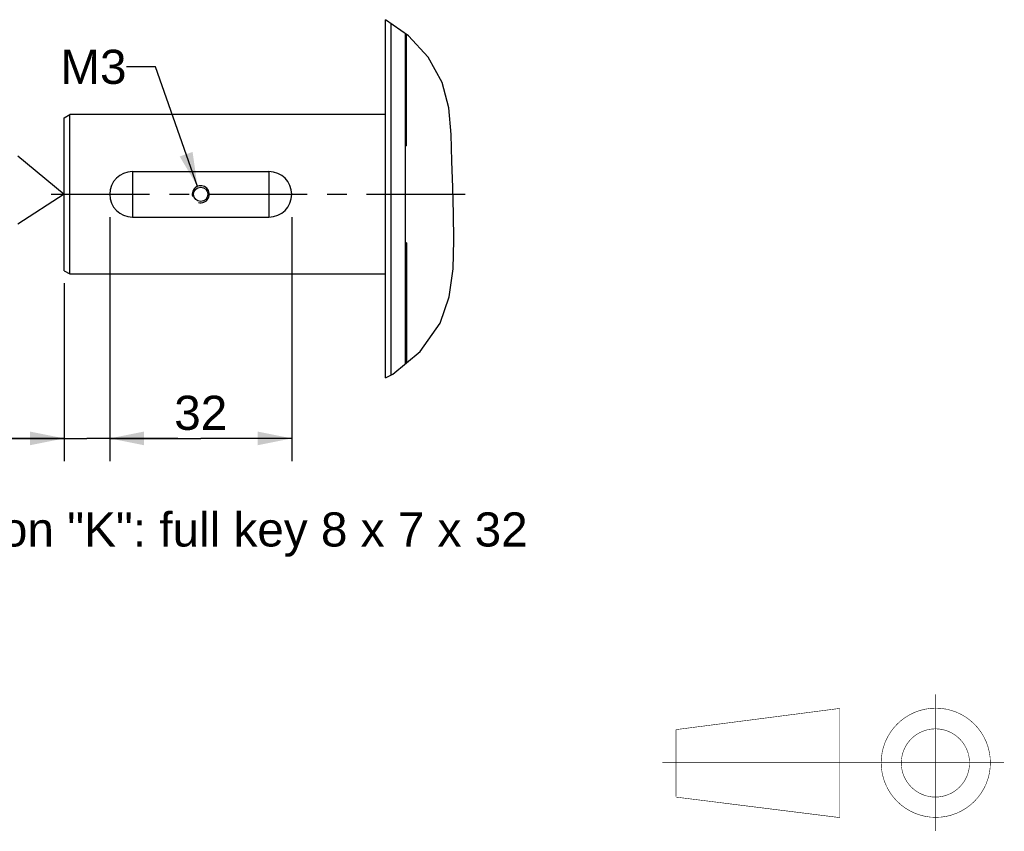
# Model space of a CAD drawing. Header units: millimetres. Extents: x 0 to 420, y 0 to 297.
# Tile 32 of 40: x 254 to 341, y 60 to 132. Entities that reach past the tile are written whole.
import ezdxf

# ---------------------------------------------------------------- set-up
doc = ezdxf.new("R2010")
doc.units = ezdxf.units.MM
doc.header["$LTSCALE"] = 23.1
doc.linetypes.add('CENTER', pattern=[0.6, 0.375, -0.075, 0.075, -0.075])
doc.layers.get('0').update_dxf_attribs({"linetype": 'CONTINUOUS'})
for name, color, linetype in [('AXIS', 7, 'CONTINUOUS'), ('COMPONENTS', 7, 'CONTINUOUS'), ('DEFAULT_1', 7, 'CENTER'), ('DETAIL', 7, 'CONTINUOUS'), ('DIMENSION', 7, 'CONTINUOUS')]:
    doc.layers.add(name, color=color, linetype=linetype)
doc.styles.get("Standard").update_dxf_attribs({"font": 'arial.ttf'})
doc.styles.add('TEXTSTYLE_4', font='gdt')
doc.dimstyles.new('DIMSTYLE_3', dxfattribs={"dimtxt": 3, "dimasz": 3, "dimexe": 0.18, "dimexo": 0.0625, "dimgap": 0.09, "dimtad": 1, "dimlfac": 2, "dimdsep": 46, "dimtxsty": 'STANDARD', "dimblk": '_FILLED', "dimblk1": '_FILLED', "dimblk2": '_FILLED', "dimcen": 0.09, "dimadec": 0, "dimazin": 0, "dimtp": 0.2, "dimtm": 0.2, "dimtfac": 1, "dimtofl": 0, "dimtmove": 0, "dimatfit": 3, "dimldrblk": '_FILLED', "dimfxl": 1, "dimtolj": 1, "dimarcsym": 0})
doc.dimstyles.new('DIMSTYLE_4', dxfattribs={"dimtxt": 3, "dimasz": 3, "dimexe": 0.18, "dimexo": 0.0625, "dimgap": 0.09, "dimtad": 1, "dimlfac": 2, "dimdsep": 46, "dimtxsty": 'STANDARD', "dimblk": '_FILLED', "dimblk1": '_FILLED', "dimblk2": '_FILLED', "dimcen": 0.09, "dimadec": 0, "dimazin": 0, "dimtp": 0.3, "dimtm": 0.3, "dimtfac": 1, "dimtofl": 0, "dimtmove": 0, "dimatfit": 3, "dimldrblk": '_FILLED', "dimfxl": 1, "dimtolj": 1, "dimarcsym": 0})
doc.dimstyles.get("Standard").update_dxf_attribs({"dimtxt": 3, "dimasz": 3, "dimexe": 0.18, "dimexo": 0.0625, "dimgap": 0.09, "dimtad": 1, "dimdec": 3, "dimdsep": 46, "dimtxsty": 'STANDARD', "dimblk": '_FILLED', "dimblk1": '_FILLED', "dimblk2": '_FILLED', "dimcen": 0.09, "dimadec": 0, "dimazin": 0, "dimtol": 1, "dimtp": 0.001, "dimtm": 0.001, "dimtfac": 1, "dimtdec": 3, "dimtofl": 0, "dimtmove": 0, "dimatfit": 3, "dimldrblk": '_FILLED', "dimfxl": 1, "dimtolj": 1, "dimarcsym": 0})

# ---------------------------------------------------------------- blocks, each defined once
blk = doc.blocks.new('_FILLED')
at = {"color": 0, "linetype": 'BYBLOCK'}
blk.add_solid([(0, 0), (-1, 0.2), (-1, -0.2)], dxfattribs=at)
blk = doc.blocks.new('*D8')
at = {"layer": 'DIMENSION', "color": 2, "linetype": 'CONTINUOUS'}
for p, q in [((277.905, 114.367), (277.905, 92.916)), ((261.905, 112.03), (261.905, 92.916)), ((261.905, 94.916), (269.905, 94.916)), ((277.905, 94.916), (269.905, 94.916))]:
    blk.add_line(p, q, dxfattribs=at)
at = {"layer": 'DIMENSION', "color": 2, "linetype": 'CONTINUOUS', "xscale": 3, "yscale": 3, "zscale": 3, "rotation": 180}
blk.add_blockref('_FILLED', (261.905, 94.916), dxfattribs=at)
at = {"layer": 'DIMENSION', "color": 2, "linetype": 'CONTINUOUS', "xscale": 3, "yscale": 3, "zscale": 3}
blk.add_blockref('_FILLED', (277.905, 94.916), dxfattribs=at)
at = {"layer": 'DIMENSION', "color": 2, "linetype": 'CONTINUOUS', "insert": (269.905, 98.666), "char_height": 3, "width": 4.66171, "attachment_point": 2, "line_spacing_factor": 0.9}
blk.add_mtext('32', dxfattribs=at)
blk = doc.blocks.new('*D19')
at = {"layer": 'DIMENSION', "color": 2, "linetype": 'CONTINUOUS'}
for p, q in [((261.905, 114.367), (261.905, 92.916)), ((257.905, 108.548), (257.905, 92.916)), ((257.905, 94.916), (251.108, 94.916)), ((251.108, 94.916), (259.905, 94.916)), ((267.905, 94.916), (259.905, 94.916)), ((261.905, 94.916), (267.905, 94.916))]:
    blk.add_line(p, q, dxfattribs=at)
at = {"layer": 'DIMENSION', "color": 2, "linetype": 'CONTINUOUS', "xscale": 3, "yscale": 3, "zscale": 3}
blk.add_blockref('_FILLED', (257.905, 94.916), dxfattribs=at)
at = {"layer": 'DIMENSION', "color": 2, "linetype": 'CONTINUOUS', "xscale": 3, "yscale": 3, "zscale": 3, "rotation": 180}
blk.add_blockref('_FILLED', (261.905, 94.916), dxfattribs=at)
at = {"layer": 'DIMENSION', "color": 2, "linetype": 'CONTINUOUS', "insert": (253.438, 98.666), "char_height": 3, "width": 2.33086, "attachment_point": 3, "line_spacing_factor": 0.9}
blk.add_mtext('8', dxfattribs=at)
blk = doc.blocks.new('VISTA_EUR_BL0', base_point=(325.5, 66.412))
at = {"color": 7, "linetype": 'CONTINUOUS', "const_width": 0.048}
for points in [[(311.674, 69.322), (326.086, 71.188)], [(326.086, 71.188), (326.086, 61.591)], [(311.686, 69.323), (311.686, 63.431)], [(311.674, 63.393), (326.086, 61.591)]]:
    blk.add_lwpolyline(points, dxfattribs=at)
for points in [[(329.714, 66.412, 1), (339.314, 66.412, 1)], [(331.484, 66.394, 1), (337.484, 66.394, 1)]]:
    blk.add_lwpolyline(points, format="xyb", close=True, dxfattribs=at)
at = {"layer": 'DEFAULT_1', "color": 7, "linetype": 'CENTER', "const_width": 0.048}
for points in [[(334.514, 72.412), (334.514, 60.412)], [(310.486, 66.412), (340.514, 66.412)]]:
    blk.add_lwpolyline(points, dxfattribs=at)
blk = doc.blocks.new('CENTER_HOLE_ASM_BL6', base_point=(248.535, 116.749))
at = {"layer": 'DETAIL', "color": 2, "linetype": 'CONTINUOUS'}
for p, q in [((253.832, 119.749), (257.905, 116.372)), ((257.905, 116.372), (253.832, 113.749))]:
    blk.add_line(p, q, dxfattribs=at)
for s, p in [('M8', (239.166, 115.171)), ('19', (248.772, 115.171))]:
    blk.add_text(s, height=2.8646, dxfattribs=at).set_placement(p)
at = {"layer": 'DETAIL', "color": 2, "linetype": 'CONTINUOUS', "style": 'TEXTSTYLE_4'}
blk.add_text('x', height=2.865, dxfattribs=at).set_placement((244.714, 115.171))

msp = doc.modelspace()

# ---------------------------------------------------------------- linework, layer by layer
at = {"color": 7, "linetype": 'CONTINUOUS'}
for p, q in [((288.17412, 130.30418), (286.15519, 131.71087)), ((289.90365, 128.41294), (288.17412, 130.30418)), ((291.1216, 126.20547), (289.90365, 128.41294)), ((291.71264, 123.96491), (291.1216, 126.20547)), ((291.93082, 121.6292), (291.71264, 123.96491)), ((291.98857, 119.26969), (291.93082, 121.6292)), ((292.05472, 116.95712), (291.98857, 119.26969)), ((292.12741, 114.65675), (292.05472, 116.95712)), ((292.16196, 112.33391), (292.12741, 114.65675)), ((292.08631, 109.82387), (292.16196, 112.33391)), ((291.74052, 107.35955), (292.08631, 109.82387)), ((290.9482, 105.05134), (291.74052, 107.35955)), ((289.19826, 102.56425), (290.9482, 105.05134)), ((286.79011, 100.56991), (289.19826, 102.56425)), ((286.15519, 100.24671), (286.79011, 100.56991))]:
    msp.add_line(p, q, dxfattribs=at)
at = {"layer": 'AXIS', "color": 2, "linetype": 'CENTER'}
msp.add_line((256.7525, 116.36654), (293.57894, 116.36654), dxfattribs=at)
at = {"layer": 'COMPONENTS', "color": 7, "linetype": 'CONTINUOUS'}
for p, q in [((286.15519, 100.24671), (286.15519, 131.71087)), ((286.65519, 100.50123), (286.65519, 131.36249)), ((287.90519, 101.49338), (287.90519, 130.49156)), ((288.00519, 120.63122), (288.00519, 130.42188)), ((257.90519, 109.65521), (257.90519, 123.07786)), ((257.90525, 123.07776), (258.40525, 123.36643)), ((258.40533, 123.35107), (258.40519, 123.36654)), ((286.15519, 123.36654), (258.40519, 123.36654)), ((288.00519, 120.63122), (287.90519, 120.63122)), ((263.90519, 118.36654), (263.90519, 114.36654)), ((263.90519, 118.36654), (275.90519, 118.36654)), ((275.90519, 118.36654), (275.90519, 114.36654)), ((263.90519, 114.36654), (275.90519, 114.36654)), ((288.00519, 112.10186), (287.90519, 112.10186)), ((288.00519, 112.10186), (288.00519, 101.5762)), ((257.90525, 109.65531), (258.40525, 109.36664)), ((258.40519, 109.36654), (286.15519, 109.36654))]:
    msp.add_line(p, q, dxfattribs=at)
for points in [[(258.40521, 109.94381), (258.40527, 122.96886), (258.40538, 123.1135), (258.40533, 123.35107)], [(258.40519, 109.36654), (258.40537, 109.38209), (258.40521, 109.94381)]]:
    msp.add_lwpolyline(points, dxfattribs=at)
msp.add_circle((269.90519, 116.36654), 0.625, dxfattribs=at)
for centre, start, end in [((263.90519, 116.36654), 90, 270), ((275.90519, 116.36654), 270, 90)]:
    msp.add_arc(centre, 2, start, end, dxfattribs=at)
at = {"layer": 'COMPONENTS', "color": 2, "linetype": 'CONTINUOUS'}
msp.add_arc((269.90519, 116.36654), 0.75, 255, 195, dxfattribs=at)

# ---------------------------------------------------------------- block references
at = {"color": 2, "linetype": 'CONTINUOUS'}
msp.add_blockref('VISTA_EUR_BL0', (325.5, 66.41189), dxfattribs=at)
at = {"layer": 'DETAIL', "color": 2, "linetype": 'CONTINUOUS'}
msp.add_blockref('CENTER_HOLE_ASM_BL6', (248.53545, 116.74899), dxfattribs=at)

# ---------------------------------------------------------------- texts
at = {"layer": 'DETAIL', "color": 2, "linetype": 'CONTINUOUS', "char_height": 3, "line_spacing_factor": 0.9}
for s, insert, width, attachment_point in [('M3', (263.383, 129.0687), 5.8104089, 3), ('Option "K": full key 8 x 7 x 32', (244.65539, 88.41568), 53.9107807, 1)]:
    msp.add_mtext(s, dxfattribs=dict(at, insert=insert, width=width, attachment_point=attachment_point))

# ---------------------------------------------------------------- dimensions: what is measured, and where the dimension line sits
at = {"layer": 'DIMENSION', "color": 2, "linetype": 'CONTINUOUS'}
for base, p1, p2, dimstyle, picture, middle in [((261.90519, 94.91568), (257.90519, 108.54828), (261.90519, 114.36654), 'DIMSTYLE_3', '*D19', (249.94215, 97.16568)), ((277.90519, 94.91568), (261.90519, 112.03004), (277.90519, 114.36654), 'DIMSTYLE_4', '*D8', (267.57434, 97.16568))]:
    dim = msp.add_linear_dim(base=base, p1=p1, p2=p2, dimstyle=dimstyle, dxfattribs=at)
    dim.commit()
    dim.dimension.update_dxf_attribs({"geometry": picture, "text_midpoint": middle, "dimtype": 160})

# ---------------------------------------------------------------- leaders
at = {"layer": 'DETAIL', "color": 2, "linetype": 'CONTINUOUS'}
msp.add_leader([(269.61818, 117.05945), (265.92535, 127.5687), (263.383, 127.5687)], dimstyle='STANDARD', override={"dimtad": 0}, dxfattribs=at)

doc.saveas('drawing.dxf')
